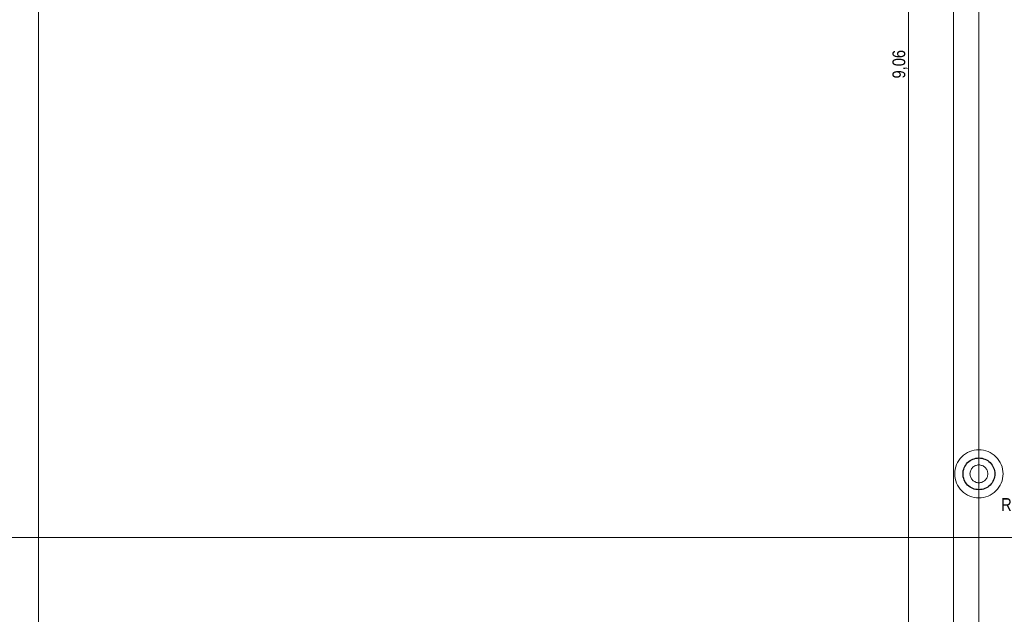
# Model space of a CAD drawing. Extents: x -720 to 300, y 62 to 1112.
# Tile 49 of 60: x -304 to -149, y 823 to 916. Entities that reach past the tile are written whole.
import ezdxf
from ezdxf.lldxf.tags import DXFTag

# ---------------------------------------------------------------- set-up
doc = ezdxf.new("R2010")
doc.units = 0
doc.layers.get('0').update_dxf_attribs({"lineweight": 13})
for name, color, linetype, lineweight, true_color in [('60- 61 allgemeine Ausstattung- 4 Terrassen', 9, 'Continuous', 9, 0x808080), ('70 -72 Beschriftung- 1 Beschriftung allgemein', 7, 'Continuous', 9, 0xff6633), ('70 -76 Bemaßung- 2 Allgemein', 9, 'Continuous', 5, 0x808080)]:
    doc.layers.add(name, color=color, linetype=linetype, lineweight=lineweight, true_color=true_color)
doc.layers.add('70 -71 Achsen- 1 Gebäudeachsen', color=7, linetype='STRICHPUNKT2-A06DN9U3MF', lineweight=18)
doc.styles.get("Standard").update_dxf_attribs({"font": 'ARIALN.TTF'})
tags = doc.linetypes.add('grob-A06DN9U4MF', pattern=[14, 3, -8, 3]).pattern_tags.tags
tags[8:9] = [DXFTag(74, 4), DXFTag(75, 0), DXFTag(340, '0'), DXFTag(46, 0.0), DXFTag(50, 0.0), DXFTag(44, 0.0), DXFTag(45, 0.0)]
tags[6:7] = [DXFTag(74, 4), DXFTag(75, 0), DXFTag(340, '0'), DXFTag(46, 0.0), DXFTag(50, 0.0), DXFTag(44, 0.0), DXFTag(45, 0.0)]
tags[4:5] = [DXFTag(74, 4), DXFTag(75, 0), DXFTag(340, '0'), DXFTag(46, 0.0), DXFTag(50, 0.0), DXFTag(44, 0.0), DXFTag(45, 0.0)]
tags = doc.linetypes.add('STRICHPUNKT2-A06DN9U3MF', pattern=[12.7, 6.35, -3.175, 0, -3.175]).pattern_tags.tags
tags[10:11] = [DXFTag(74, 4), DXFTag(75, 0), DXFTag(340, '0'), DXFTag(46, 0.0), DXFTag(50, 0.0), DXFTag(44, 0.0), DXFTag(45, 0.0)]
tags[8:9] = [DXFTag(74, 4), DXFTag(75, 0), DXFTag(340, '0'), DXFTag(46, 0.0), DXFTag(50, 0.0), DXFTag(44, 0.0), DXFTag(45, 0.0)]
tags[6:7] = [DXFTag(74, 4), DXFTag(75, 0), DXFTag(340, '0'), DXFTag(46, 0.0), DXFTag(50, 0.0), DXFTag(44, 0.0), DXFTag(45, 0.0)]
tags[4:5] = [DXFTag(74, 4), DXFTag(75, 0), DXFTag(340, '0'), DXFTag(46, 0.0), DXFTag(50, 0.0), DXFTag(44, 0.0), DXFTag(45, 0.0)]

# ---------------------------------------------------------------- blocks, each defined once
blk = doc.blocks.new('Referenz-A06DN9U5MF')
at = {"layer": '60- 61 allgemeine Ausstattung- 4 Terrassen', "color": 0, "linetype": 'Continuous', "ltscale": 0.13}
for p, q in [((-300.85, 1003.91), (-300.85, 770.91)), ((-156.85, 770.91), (-156.85, 1003.91))]:
    blk.add_line(p, q, dxfattribs=at)
at = {"layer": '60- 61 allgemeine Ausstattung- 4 Terrassen', "color": 0, "lineweight": 25}
for p, q in [((-155.16, 845.87), (-155.05, 846.09)), ((-155.05, 846.09), (-154.93, 846.3)), ((-154.93, 846.3), (-154.78, 846.5)), ((-154.78, 846.5), (-154.62, 846.68)), ((-154.62, 846.68), (-154.44, 846.84)), ((-154.44, 846.84), (-154.24, 846.99)), ((-154.24, 846.99), (-154.03, 847.12)), ((-154.03, 847.12), (-153.81, 847.22)), ((-153.81, 847.22), (-153.58, 847.3)), ((-153.58, 847.3), (-153.34, 847.36)), ((-153.34, 847.36), (-153.09, 847.4)), ((-153.09, 847.4), (-152.85, 847.41)), ((-152.85, 847.41), (-152.6, 847.4)), ((-152.6, 847.4), (-152.36, 847.36)), ((-152.36, 847.36), (-152.12, 847.3)), ((-152.12, 847.3), (-151.89, 847.22)), ((-151.89, 847.22), (-151.67, 847.12)), ((-151.67, 847.12), (-151.46, 846.99)), ((-151.46, 846.99), (-151.26, 846.84)), ((-151.26, 846.84), (-151.08, 846.68)), ((-151.08, 846.68), (-150.92, 846.5)), ((-150.92, 846.5), (-150.77, 846.3)), ((-150.77, 846.3), (-150.65, 846.09)), ((-150.65, 846.09), (-150.54, 845.87)), ((-155.35, 844.91), (-155.34, 845.16)), ((-155.34, 844.67), (-155.35, 844.91)), ((-155.34, 845.16), (-155.3, 845.4)), ((-155.3, 844.42), (-155.34, 844.67)), ((-155.3, 845.4), (-155.24, 845.64)), ((-155.24, 844.19), (-155.3, 844.42)), ((-155.24, 845.64), (-155.16, 845.87)), ((-150.54, 845.87), (-150.46, 845.64)), ((-150.46, 845.64), (-150.4, 845.4)), ((-150.4, 844.42), (-150.46, 844.19)), ((-150.4, 845.4), (-150.36, 845.16)), ((-150.36, 844.67), (-150.4, 844.42)), ((-150.36, 845.16), (-150.35, 844.91)), ((-150.35, 844.91), (-150.36, 844.67)), ((-155.16, 843.96), (-155.24, 844.19)), ((-155.05, 843.73), (-155.16, 843.96)), ((-154.93, 843.52), (-155.05, 843.73)), ((-154.78, 843.33), (-154.93, 843.52)), ((-154.62, 843.14), (-154.78, 843.33)), ((-154.44, 842.98), (-154.62, 843.14)), ((-154.24, 842.83), (-154.44, 842.98)), ((-151.26, 842.98), (-151.46, 842.83)), ((-151.08, 843.14), (-151.26, 842.98)), ((-150.92, 843.33), (-151.08, 843.14)), ((-150.77, 843.52), (-150.92, 843.33)), ((-150.65, 843.73), (-150.77, 843.52)), ((-150.54, 843.96), (-150.65, 843.73)), ((-150.46, 844.19), (-150.54, 843.96)), ((-154.03, 842.71), (-154.24, 842.83)), ((-153.81, 842.6), (-154.03, 842.71)), ((-153.58, 842.52), (-153.81, 842.6)), ((-153.34, 842.46), (-153.58, 842.52)), ((-153.09, 842.42), (-153.34, 842.46)), ((-152.85, 842.41), (-153.09, 842.42)), ((-152.6, 842.42), (-152.85, 842.41)), ((-152.36, 842.46), (-152.6, 842.42)), ((-152.12, 842.52), (-152.36, 842.46)), ((-151.89, 842.6), (-152.12, 842.52)), ((-151.67, 842.71), (-151.89, 842.6)), ((-151.46, 842.83), (-151.67, 842.71))]:
    blk.add_line(p, q, dxfattribs=at)
at = {"layer": '70 -71 Achsen- 1 Gebäudeachsen', "color": 0, "linetype": 'STRICHPUNKT2-A06DN9U3MF', "ltscale": 0.18}
for p, q in [((-152.85, 1084.85), (-152.85, 85.41)), ((-682.49, 834.91), (76.46, 834.91))]:
    blk.add_line(p, q, dxfattribs=at)
at = {"layer": '70 -72 Beschriftung- 1 Beschriftung allgemein', "color": 0, "linetype": 'grob-A06DN9U4MF', "ltscale": 0.13}
for p, q in [((-155.79, 847.32), (-155.54, 847.6)), ((-155.54, 847.6), (-155.26, 847.85)), ((-155.26, 847.85), (-154.96, 848.07)), ((-154.96, 848.07), (-154.64, 848.26)), ((-154.64, 848.26), (-154.3, 848.42)), ((-154.3, 848.42), (-153.95, 848.55)), ((-153.95, 848.55), (-153.59, 848.64)), ((-153.59, 848.64), (-153.22, 848.69)), ((-153.22, 848.69), (-152.85, 848.71)), ((-152.85, 848.71), (-152.48, 848.69)), ((-152.48, 848.69), (-152.11, 848.64)), ((-152.11, 848.64), (-151.75, 848.55)), ((-151.75, 848.55), (-151.4, 848.42)), ((-151.4, 848.42), (-151.06, 848.26)), ((-151.06, 848.26), (-150.74, 848.07)), ((-150.74, 848.07), (-150.44, 847.85)), ((-150.44, 847.85), (-150.16, 847.6)), ((-150.16, 847.6), (-149.91, 847.32)), ((-156.58, 845.65), (-156.49, 846.02)), ((-156.49, 846.02), (-156.36, 846.37)), ((-156.36, 846.37), (-156.2, 846.7)), ((-156.2, 846.7), (-156.01, 847.02)), ((-156.01, 847.02), (-155.79, 847.32)), ((-149.91, 847.32), (-149.69, 847.02)), ((-149.69, 847.02), (-149.5, 846.7)), ((-149.5, 846.7), (-149.34, 846.37)), ((-149.34, 846.37), (-149.21, 846.02)), ((-149.21, 846.02), (-149.12, 845.65)), ((-156.65, 844.91), (-156.63, 845.28)), ((-156.63, 844.54), (-156.65, 844.91)), ((-156.63, 845.28), (-156.58, 845.65)), ((-156.58, 844.17), (-156.63, 844.54)), ((-149.12, 845.65), (-149.07, 845.28)), ((-149.07, 844.54), (-149.12, 844.17)), ((-149.07, 845.28), (-149.05, 844.91)), ((-149.05, 844.91), (-149.07, 844.54)), ((-156.49, 843.81), (-156.58, 844.17)), ((-156.36, 843.46), (-156.49, 843.81)), ((-156.2, 843.12), (-156.36, 843.46)), ((-156.01, 842.8), (-156.2, 843.12)), ((-149.5, 843.12), (-149.69, 842.8)), ((-149.34, 843.46), (-149.5, 843.12)), ((-149.21, 843.81), (-149.34, 843.46)), ((-149.12, 844.17), (-149.21, 843.81)), ((-155.79, 842.5), (-156.01, 842.8)), ((-155.54, 842.23), (-155.79, 842.5)), ((-155.26, 841.97), (-155.54, 842.23)), ((-154.96, 841.75), (-155.26, 841.97)), ((-154.64, 841.56), (-154.96, 841.75)), ((-154.3, 841.4), (-154.64, 841.56)), ((-153.95, 841.28), (-154.3, 841.4)), ((-151.4, 841.4), (-151.75, 841.28)), ((-151.06, 841.56), (-151.4, 841.4)), ((-150.74, 841.75), (-151.06, 841.56)), ((-150.44, 841.97), (-150.74, 841.75)), ((-150.16, 842.23), (-150.44, 841.97)), ((-149.91, 842.5), (-150.16, 842.23)), ((-149.69, 842.8), (-149.91, 842.5)), ((-153.59, 841.19), (-153.95, 841.28)), ((-153.22, 841.13), (-153.59, 841.19)), ((-152.85, 841.11), (-153.22, 841.13)), ((-152.48, 841.13), (-152.85, 841.11)), ((-152.11, 841.19), (-152.48, 841.13)), ((-151.75, 841.28), (-152.11, 841.19))]:
    blk.add_line(p, q, dxfattribs=at)
at = {"layer": '70 -72 Beschriftung- 1 Beschriftung allgemein', "color": 0, "linetype": 'Continuous', "ltscale": 0.13}
for p, q in [((-153.84, 845.9), (-153.74, 845.99)), ((-153.74, 845.99), (-153.63, 846.08)), ((-153.63, 846.08), (-153.51, 846.15)), ((-153.51, 846.15), (-153.39, 846.21)), ((-153.39, 846.21), (-153.26, 846.25)), ((-153.26, 846.25), (-153.12, 846.29)), ((-153.12, 846.29), (-152.99, 846.31)), ((-152.99, 846.31), (-152.85, 846.31)), ((-152.85, 846.31), (-152.71, 846.31)), ((-152.71, 846.31), (-152.58, 846.29)), ((-152.58, 846.29), (-152.44, 846.25)), ((-152.44, 846.25), (-152.31, 846.21)), ((-152.31, 846.21), (-152.19, 846.15)), ((-152.19, 846.15), (-152.07, 846.08)), ((-152.07, 846.08), (-151.96, 845.99)), ((-151.96, 845.99), (-151.86, 845.9)), ((-154.25, 844.91), (-154.24, 845.05)), ((-154.24, 844.77), (-154.25, 844.91)), ((-154.24, 845.05), (-154.22, 845.19)), ((-154.22, 844.64), (-154.24, 844.77)), ((-154.22, 845.19), (-154.19, 845.32)), ((-154.19, 844.51), (-154.22, 844.64)), ((-154.19, 845.32), (-154.14, 845.45)), ((-154.14, 844.38), (-154.19, 844.51)), ((-154.14, 845.45), (-154.08, 845.57)), ((-154.08, 845.57), (-154.01, 845.69)), ((-154.01, 845.69), (-153.93, 845.8)), ((-153.93, 845.8), (-153.84, 845.9)), ((-151.86, 845.9), (-151.77, 845.8)), ((-151.77, 845.8), (-151.69, 845.69)), ((-151.69, 845.69), (-151.62, 845.57)), ((-151.62, 845.57), (-151.56, 845.45)), ((-151.56, 845.45), (-151.51, 845.32)), ((-151.51, 844.51), (-151.56, 844.38)), ((-151.51, 845.32), (-151.48, 845.19)), ((-151.48, 844.64), (-151.51, 844.51)), ((-151.48, 845.19), (-151.46, 845.05)), ((-151.46, 844.77), (-151.48, 844.64)), ((-151.46, 845.05), (-151.45, 844.91)), ((-151.45, 844.91), (-151.46, 844.77)), ((-154.08, 844.25), (-154.14, 844.38)), ((-154.01, 844.13), (-154.08, 844.25)), ((-153.93, 844.02), (-154.01, 844.13)), ((-153.84, 843.92), (-153.93, 844.02)), ((-153.74, 843.83), (-153.84, 843.92)), ((-153.63, 843.75), (-153.74, 843.83)), ((-153.51, 843.68), (-153.63, 843.75)), ((-153.39, 843.62), (-153.51, 843.68)), ((-153.26, 843.57), (-153.39, 843.62)), ((-153.12, 843.54), (-153.26, 843.57)), ((-152.99, 843.52), (-153.12, 843.54)), ((-152.85, 843.51), (-152.99, 843.52)), ((-152.71, 843.52), (-152.85, 843.51)), ((-152.58, 843.54), (-152.71, 843.52)), ((-152.44, 843.57), (-152.58, 843.54)), ((-152.31, 843.62), (-152.44, 843.57)), ((-152.19, 843.68), (-152.31, 843.62)), ((-152.07, 843.75), (-152.19, 843.68)), ((-151.96, 843.83), (-152.07, 843.75)), ((-151.86, 843.92), (-151.96, 843.83)), ((-151.77, 844.02), (-151.86, 843.92)), ((-151.69, 844.13), (-151.77, 844.02)), ((-151.62, 844.25), (-151.69, 844.13)), ((-151.56, 844.38), (-151.62, 844.25))]:
    blk.add_line(p, q, dxfattribs=at)
at = {"layer": '70 -76 Bemaßung- 2 Allgemein', "color": 0, "linetype": 'Continuous', "ltscale": 0.13}
blk.add_line((-163.93, 819.77), (-163.93, 998.85), dxfattribs=at)
at = {"layer": '70 -72 Beschriftung- 1 Beschriftung allgemein', "color": 0, "linetype": 'Continuous', "ltscale": 0.13, "insert": (-149.35, 841.09), "char_height": 2.0138, "attachment_point": 1}
blk.add_mtext('{\\fArial Narrow;RO 139,7 x 10,0}', dxfattribs=at)
at = {"layer": '70 -76 Bemaßung- 2 Allgemein', "color": 0, "linetype": 'Continuous', "ltscale": 0.13, "insert": (-166.45, 907.17), "char_height": 2.0138, "attachment_point": 1, "rotation": 90}
blk.add_mtext('{\\fArial Narrow;9,06}', dxfattribs=at)

msp = doc.modelspace()

# ---------------------------------------------------------------- block references
at = {"color": 8, "lineweight": 13, "ltscale": 0.13, "true_color": 0x808080}
msp.add_blockref('Referenz-A06DN9U5MF', (0, 0), dxfattribs=at)

doc.saveas('drawing.dxf')
